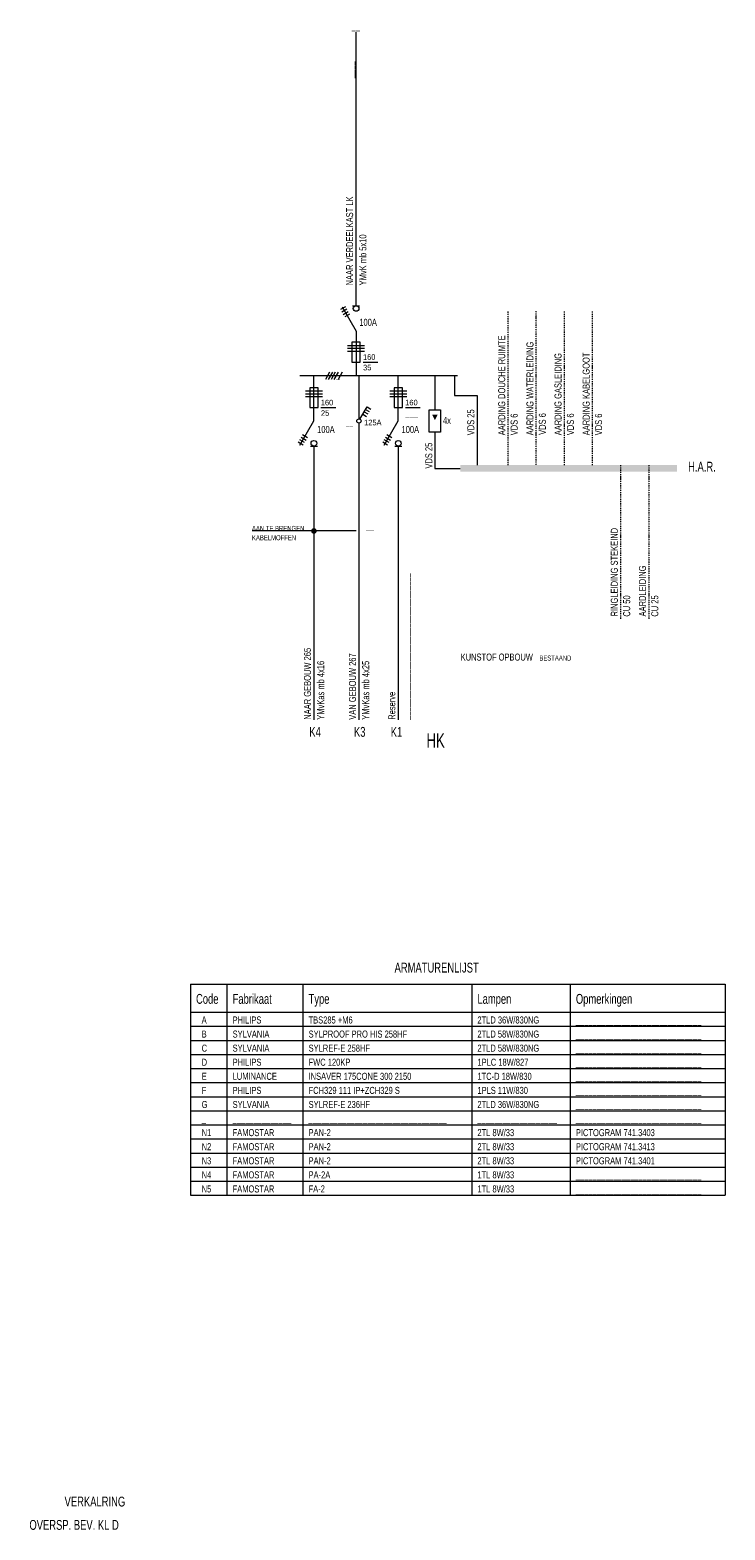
# Model space of a CAD drawing. Header units: millimetres. Extents: x 11401 to 146768, y -66248 to 31582.
# Tile 9 of 16: x 59909 to 84611, y -60388 to -7115. Entities that reach past the tile are written whole.
import ezdxf
from ezdxf.enums import TextEntityAlignment as Align

# ---------------------------------------------------------------- set-up
doc = ezdxf.new("R2010")
doc.units = ezdxf.units.MM
doc.linetypes.add('DGN Style 4', pattern=[79.631178, 39.79072, -19.89536, 0.049738, -19.89536])
for name, color, linetype, lineweight in [('besturing', 1, 'Continuous', 0), ('overlast', 1, 'Continuous', 0), ('verdeelinr', 1, 'Continuous', 0), ('verklaring', 1, 'Continuous', 0)]:
    doc.layers.add(name, color=color, linetype=linetype, lineweight=lineweight)
doc.styles.add('Style-WORKING', font='WORKING.shx')

# ---------------------------------------------------------------- blocks, each defined once
blk = doc.blocks.new('EP5')
at = {"layer": 'verdeelinr', "color": 7, "linetype": 'Continuous', "lineweight": 0}
for p, q in [((-3.8, -0.38), (-5.54, -1.38)), ((-3.31, -1.25), (-5.05, -2.25)), ((-4.55, -3.12), (-2.81, -2.12)), ((-2.31, -2.98), (-4.05, -3.98))]:
    blk.add_line(p, q, dxfattribs=at)
at = {"layer": 'verdeelinr', "color": 2, "linetype": 'Continuous', "lineweight": 0}
for p, q in [((-5, -0.35), (0, -9)), ((-1.25, 0), (1.25, 0))]:
    blk.add_line(p, q, dxfattribs=at)
blk.add_circle((0, -1), 1, dxfattribs=at)
at = {"layer": 'verdeelinr', "color": 254, "linetype": 'Continuous', "lineweight": 0, "style": 'Style-WORKING', "width": 0.799986}
blk.add_attdef('EP5_1857', (1.14, -7.16), '', height=2.5, dxfattribs=at)
blk = doc.blocks.new('EO0')
at = {"layer": 'verdeelinr', "color": 7, "linetype": 'Continuous', "lineweight": 0}
for p, q in [((3, 5.74), (-3, 5.74)), ((3, 4.74), (-3, 4.74)), ((3, 3.74), (-3, 3.74)), ((2.5, 0), (7.75, 0))]:
    blk.add_line(p, q, dxfattribs=at)
at = {"layer": 'verdeelinr', "color": 2, "linetype": 'Continuous', "lineweight": 0}
for p, q in [((-1.5, 7), (-1.5, 0)), ((1.5, 7), (-1.5, 7)), ((1.5, 0), (1.5, 7)), ((-1.5, 0), (1.5, 0))]:
    blk.add_line(p, q, dxfattribs=at)
at = {"layer": 'verdeelinr', "color": 254, "linetype": 'Continuous', "lineweight": 0, "style": 'Style-WORKING'}
for tag, p in [('EO0_1864', (2.44, 0.74)), ('EO0_1865', (2.49, -2.97))]:
    blk.add_attdef(tag, p, '', height=1.99, dxfattribs=at)
blk = doc.blocks.new('*U47')
at = {"layer": 'verdeelinr', "color": 2, "linetype": 'Continuous', "lineweight": 0}
for p, q in [((-147.42, -3850.48), (-146.5, 5868.5)), ((-147.56, -4750.48), (-146.5, -6343.5))]:
    blk.add_line(p, q, dxfattribs=at)
at = {"layer": 'verdeelinr', "color": 30, "linetype": 'Continuous', "lineweight": 0, "flags": 128}
blk.add_lwpolyline([(353.5, -6343.5), (-646.5, -6343.5)], dxfattribs=at)
at = {"layer": 'verdeelinr', "color": 7, "linetype": 'Continuous', "lineweight": 0, "xscale": 100, "yscale": 100, "zscale": 100}
blk.add_blockref('EP5', (-146.5, -3850.48), dxfattribs=at).add_auto_attribs({'EP5_1857': '100A'})
at = {"layer": 'verdeelinr', "color": 2, "linetype": 'Continuous', "lineweight": 0, "xscale": 100, "yscale": 100, "zscale": 100}
blk.add_blockref('EO0', (-146.5, -5850.48), dxfattribs=at).add_auto_attribs({'EO0_1864': '160', 'EO0_1865': '35 '})
at = {"layer": 'verdeelinr', "color": 7, "linetype": 'Continuous', "lineweight": 0, "style": 'Style-WORKING', "width": 0.699995}
blk.add_attdef('*U48_1847', text='', height=249.996, dxfattribs=at).set_placement((-302.5, 6093.498), align=Align.MIDDLE_LEFT)
at = {"layer": 'verdeelinr', "color": 7, "linetype": 'Continuous', "lineweight": 0, "style": 'Style-WORKING'}
for tag, height, width, p in [('*U48_1846', 249.996, 0.699995, (-375.498, 4231.5)), ('*U48_1848', 250.002, 0.700002, (-376.501, -3131.5)), ('*U48_1849', 250.002, 0.700002, (93.499, -3130.5))]:
    blk.add_attdef(tag, text='', height=height, rotation=90, dxfattribs=dict(at, width=width)).set_placement(p, align=Align.MIDDLE_LEFT)
blk = doc.blocks.new('EP5_1')
at = {"layer": 'verdeelinr', "color": 2, "linetype": 'Continuous', "lineweight": 0}
for p, q in [((-1.25, 0), (1.25, 0)), ((-5, -0.35), (0, -9))]:
    blk.add_line(p, q, dxfattribs=at)
at = {"layer": 'verdeelinr', "color": 7, "linetype": 'Continuous', "lineweight": 0}
for p, q in [((-3.8, -0.38), (-5.54, -1.38)), ((-3.31, -1.25), (-5.05, -2.25)), ((-4.55, -3.12), (-2.81, -2.12)), ((-2.31, -2.98), (-4.05, -3.98))]:
    blk.add_line(p, q, dxfattribs=at)
at = {"layer": 'verdeelinr', "color": 2, "linetype": 'Continuous', "lineweight": 0, "extrusion": (0, 0, -1)}
blk.add_circle((0, -1), 1, dxfattribs=at)
at = {"layer": 'verdeelinr', "color": 254, "linetype": 'Continuous', "lineweight": 0, "extrusion": (0, 0, -1), "style": 'Style-WORKING', "width": 0.799986}
blk.add_attdef('EP5_1_1883', (-1.14, -4.66), '', height=2.5, rotation=180, dxfattribs=at)
blk = doc.blocks.new('EO0_1')
at = {"layer": 'verdeelinr', "color": 7, "linetype": 'Continuous', "lineweight": 0}
for p, q in [((3, 5.74), (-3, 5.74)), ((3, 4.74), (-3, 4.74)), ((3, 3.74), (-3, 3.74)), ((2.5, 0), (7.75, 0))]:
    blk.add_line(p, q, dxfattribs=at)
at = {"layer": 'verdeelinr', "color": 2, "linetype": 'Continuous', "lineweight": 0}
for p, q in [((-1.5, 7), (-1.5, 0)), ((1.5, 7), (-1.5, 7)), ((1.5, 0), (1.5, 7)), ((-1.5, 0), (1.5, 0))]:
    blk.add_line(p, q, dxfattribs=at)
at = {"layer": 'verdeelinr', "color": 254, "linetype": 'Continuous', "lineweight": 0, "style": 'Style-WORKING'}
for tag, p in [('EO0_1_1890', (2.44, 0.74)), ('EO0_1_1891', (2.49, -2.97))]:
    blk.add_attdef(tag, p, '', height=1.99, dxfattribs=at)
blk = doc.blocks.new('EAE0')
at = {"layer": 'besturing', "linetype": 'Continuous', "lineweight": 0}
h = blk.add_hatch(color=2, dxfattribs=at)
edge = h.paths.add_edge_path()
edge.add_arc((0, 0), 1, 0, 360)
at = {"layer": 'besturing', "color": 254, "linetype": 'Continuous', "lineweight": 0, "style": 'Style-WORKING'}
for tag, p in [('EAE0_1898', (-4.89, 0.59)), ('EAE0_1897', (2.57, 0.59))]:
    blk.add_attdef(tag, p, '', height=1.8, dxfattribs=at)
blk = doc.blocks.new('*U50')
at = {"layer": 'verdeelinr', "color": 2, "linetype": 'Continuous', "lineweight": 0}
for p, q in [((-147.72, 4512.98), (-146.66, 6106)), ((-147.58, 3612.98), (-146.66, -6106))]:
    blk.add_line(p, q, dxfattribs=at)
at = {"layer": 'verdeelinr', "color": 30, "linetype": 'Continuous', "lineweight": 0, "flags": 128}
blk.add_lwpolyline([(853.14, 6106), (-646.66, 6106)], dxfattribs=at)
at = {"layer": 'besturing', "color": 254, "linetype": 'Continuous', "lineweight": 0, "xscale": 100, "yscale": 100, "zscale": 100}
blk.add_blockref('EAE0', (-147.24, 599.02), dxfattribs=at).add_auto_attribs({'EAE0_1897': '__', 'EAE0_1898': '__'})
at = {"layer": 'verdeelinr', "color": 2, "linetype": 'Continuous', "lineweight": 0, "xscale": 100, "yscale": 100, "zscale": 100}
blk.add_blockref('EO0_1', (-146.66, 4985.06), dxfattribs=at).add_auto_attribs({'EO0_1_1890': '160', 'EO0_1_1891': '25 '})
at = {"layer": 'verdeelinr', "color": 7, "linetype": 'Continuous', "lineweight": 0, "extrusion": (0, 0, -1)}
ref = blk.add_blockref('EP5_1', (146.66, 3612.98), dxfattribs=dict(at, xscale=100, yscale=100, zscale=100, rotation=180))
ref.add_attrib('EP5_1_1883', '100A', (-32.66, 4078.98), dxfattribs={"color": 254, "linetype": 'Continuous', "lineweight": 0, "height": 250.002, "style": 'Style-WORKING', "width": 0.799986})
at = {"layer": 'verdeelinr', "color": 7, "linetype": 'Continuous', "lineweight": 0, "style": 'Style-WORKING', "width": 0.700002}
for tag, p in [('*U51_1874', (-376.661, -6106)), ('*U51_1875', (93.339, -6106))]:
    blk.add_attdef(tag, text='', height=250.002, rotation=90, dxfattribs=at).set_placement(p, align=Align.MIDDLE_LEFT)
blk = doc.blocks.new('EP5_2')
at = {"layer": 'verdeelinr', "color": 2, "linetype": 'Continuous', "lineweight": 0}
for p, q in [((-1.25, 0), (1.25, 0)), ((-5, -0.35), (0, -9))]:
    blk.add_line(p, q, dxfattribs=at)
at = {"layer": 'verdeelinr', "color": 7, "linetype": 'Continuous', "lineweight": 0}
for p, q in [((-3.8, -0.38), (-5.54, -1.38)), ((-3.31, -1.25), (-5.05, -2.25)), ((-4.55, -3.12), (-2.81, -2.12)), ((-2.31, -2.98), (-4.05, -3.98))]:
    blk.add_line(p, q, dxfattribs=at)
at = {"layer": 'verdeelinr', "color": 2, "linetype": 'Continuous', "lineweight": 0, "extrusion": (0, 0, -1)}
blk.add_circle((0, -1), 1, dxfattribs=at)
at = {"layer": 'verdeelinr', "color": 254, "linetype": 'Continuous', "lineweight": 0, "extrusion": (0, 0, -1), "style": 'Style-WORKING', "width": 0.799986}
blk.add_attdef('EP5_2_1912', (-1.14, -4.66), '', height=2.5, rotation=180, dxfattribs=at)
blk = doc.blocks.new('EO0_2')
at = {"layer": 'verdeelinr', "color": 7, "linetype": 'Continuous', "lineweight": 0}
for p, q in [((3, 5.74), (-3, 5.74)), ((3, 4.74), (-3, 4.74)), ((3, 3.74), (-3, 3.74)), ((2.5, 0), (7.75, 0))]:
    blk.add_line(p, q, dxfattribs=at)
at = {"layer": 'verdeelinr', "color": 2, "linetype": 'Continuous', "lineweight": 0}
for p, q in [((-1.5, 7), (-1.5, 0)), ((1.5, 7), (-1.5, 7)), ((1.5, 0), (1.5, 7)), ((-1.5, 0), (1.5, 0))]:
    blk.add_line(p, q, dxfattribs=at)
at = {"layer": 'verdeelinr', "color": 254, "linetype": 'Continuous', "lineweight": 0, "style": 'Style-WORKING'}
for tag, p in [('EO0_2_1919', (2.44, 0.74)), ('EO0_2_1920', (2.49, -2.97))]:
    blk.add_attdef(tag, p, '', height=1.99, dxfattribs=at)
blk = doc.blocks.new('EAE0_1')
at = {"layer": 'besturing', "linetype": 'Continuous', "lineweight": 0}
h = blk.add_hatch(color=2, dxfattribs=at)
edge = h.paths.add_edge_path()
edge.add_arc((0, 0), 1, 360, 720)
at = {"layer": 'besturing', "color": 254, "linetype": 'Continuous', "lineweight": 0, "style": 'Style-WORKING'}
for tag, p in [('EAE0_1_2001', (-4.89, 0.59)), ('EAE0_1_2000', (2.57, 0.59))]:
    blk.add_attdef(tag, p, '', height=1.8, dxfattribs=at)
blk = doc.blocks.new('EP8')
at = {"layer": 'verdeelinr', "color": 2, "linetype": 'Continuous', "lineweight": 0}
for p, q in [((0.37, 0.64), (2.88, 4.98)), ((1.38, 2.37), (2.68, 1.62)), ((1.88, 3.24), (3.18, 2.49)), ((2.38, 4.11), (3.68, 3.36)), ((2.88, 4.98), (4.18, 4.23))]:
    blk.add_line(p, q, dxfattribs=at)
blk.add_circle((0, 0), 0.75, dxfattribs=at)
at = {"layer": 'overlast', "color": 7, "linetype": 'Continuous', "lineweight": 0, "style": 'Style-WORKING', "width": 0.7}
blk.add_attdef('EP8_1823', text='', height=1.8, dxfattribs=at).set_placement((-4.53, -0.63), align=Align.MIDDLE_LEFT)
at = {"layer": 'verdeelinr', "color": 253, "linetype": 'Continuous', "lineweight": 0, "style": 'Style-WORKING'}
blk.add_attdef('EP8_1822', (1.83, -1.55), '', height=1.99, dxfattribs=at)
blk = doc.blocks.new('EM9')
at = {"layer": 'verdeelinr', "linetype": 'Continuous', "lineweight": 0}
h = blk.add_hatch(color=2, dxfattribs=at)
edge = h.paths.add_edge_path()
edge.add_arc((-0.62, 1.78), 0.5, 360, 720)
at = {"layer": 'verdeelinr', "color": 2, "linetype": 'Continuous', "lineweight": 0}
for p, q in [((-3.75, 1.3), (-5.24, -1.3)), ((-2.75, 1.3), (-4.24, -1.3)), ((-1.75, 1.3), (-3.24, -1.3)), ((-0.75, 1.3), (-2.24, -1.3)), ((0.75, 1.3), (-0.74, -1.3))]:
    blk.add_line(p, q, dxfattribs=at)
blk.add_solid([(-1.49, -1.5), (0.01, -1.5), (-1.49, -1.3), (0.01, -1.3)], dxfattribs=at)
blk = doc.blocks.new('EM5')
at = {"layer": 'verdeelinr', "color": 2, "linetype": 'Continuous', "lineweight": 0}
blk.add_blockref('EM9', (-0.01, 0), dxfattribs=at)
blk = doc.blocks.new('EAF7')
at = {"layer": 'verklaring', "color": 2, "linetype": 'Continuous', "lineweight": 0}
for p, q in [((0, 0), (190, 0)), ((0, 0), (0, -75)), ((13, 0), (13, -75)), ((40, 0), (40, -75)), ((100, 0), (100, -75)), ((135, 0), (135, -75)), ((190, 0), (190, -75)), ((0, -10), (190, -10)), ((0, -75), (190, -75))]:
    blk.add_line(p, q, dxfattribs=at)
at = {"layer": 'verklaring', "color": 1, "linetype": 'Continuous', "lineweight": 0}
for p, q in [((0, -15), (190, -15)), ((0, -20), (190, -20)), ((0, -25), (190, -25)), ((0, -30), (190, -30)), ((0, -35), (190, -35)), ((0, -40), (190, -40)), ((0, -45), (190, -45)), ((0, -50), (190, -50)), ((0, -55), (190, -55)), ((0, -60), (190, -60)), ((0, -65), (190, -65)), ((0, -70), (190, -70))]:
    blk.add_line(p, q, dxfattribs=at)
at = {"layer": 'verklaring', "color": 2, "linetype": 'Continuous', "lineweight": 0, "style": 'Style-WORKING', "width": 0.713551}
for s, p in [('Code', (2, -5.251)), ('Fabrikaat', (15, -5.251)), ('Type', (42, -5.251)), ('Lampen', (102, -5.251)), ('Opmerkingen', (137, -5.251))]:
    blk.add_text(s, height=3.498, dxfattribs=at).set_placement(p, align=Align.MIDDLE_LEFT)
at = {"layer": 'verklaring', "color": 7, "linetype": 'Continuous', "lineweight": 0, "style": 'Style-WORKING'}
for tag, height, width, p in [('EAF7_2055', 2.496, 0.699519, (4, -12.752)), ('EAF7_2068', 2.50002, 0.700002, (15, -12.74999)), ('EAF7_2081', 2.50002, 0.700002, (42, -12.74999)), ('EAF7_2094', 2.50002, 0.700002, (102, -12.74999)), ('EAF7_2107', 2.50002, 0.700002, (137, -12.74999)), ('EAF7_2056', 2.496, 0.699519, (4, -17.752)), ('EAF7_2069', 2.50002, 0.700002, (15, -17.74999)), ('EAF7_2082', 2.50002, 0.700002, (42, -17.74999)), ('EAF7_2095', 2.50002, 0.700002, (102, -17.74999)), ('EAF7_2108', 2.50002, 0.700002, (137, -17.74999)), ('EAF7_2057', 2.496, 0.699519, (4, -22.752)), ('EAF7_2058', 2.496, 0.699519, (4, -27.752)), ('EAF7_2070', 2.50002, 0.700002, (15, -22.74999)), ('EAF7_2071', 2.50002, 0.700002, (15, -27.74999)), ('EAF7_2083', 2.50002, 0.700002, (42, -22.74999)), ('EAF7_2084', 2.50002, 0.700002, (42, -27.74999)), ('EAF7_2096', 2.50002, 0.700002, (102, -22.74999)), ('EAF7_2097', 2.50002, 0.700002, (102, -27.74999)), ('EAF7_2109', 2.50002, 0.700002, (137, -22.74999)), ('EAF7_2110', 2.50002, 0.700002, (137, -27.74999)), ('EAF7_2059', 2.496, 0.699519, (4, -32.752)), ('EAF7_2072', 2.50002, 0.700002, (15, -32.74999)), ('EAF7_2085', 2.50002, 0.700002, (42, -32.74999)), ('EAF7_2098', 2.50002, 0.700002, (102, -32.74999)), ('EAF7_2111', 2.50002, 0.700002, (137, -32.74999)), ('EAF7_2060', 2.496, 0.699519, (4, -37.752)), ('EAF7_2073', 2.50002, 0.700002, (15, -37.74999)), ('EAF7_2086', 2.50002, 0.700002, (42, -37.74999)), ('EAF7_2099', 2.50002, 0.700002, (102, -37.74999)), ('EAF7_2112', 2.50002, 0.700002, (137, -37.74999)), ('EAF7_2061', 2.496, 0.699519, (4, -42.752)), ('EAF7_2074', 2.50002, 0.700002, (15, -42.74999)), ('EAF7_2087', 2.50002, 0.700002, (42, -42.74999)), ('EAF7_2100', 2.50002, 0.700002, (102, -42.74999)), ('EAF7_2113', 2.50002, 0.700002, (137, -42.74999)), ('EAF7_2062', 2.496, 0.699519, (4, -47.752)), ('EAF7_2075', 2.50002, 0.700002, (15, -47.74999)), ('EAF7_2088', 2.50002, 0.700002, (42, -47.74999)), ('EAF7_2101', 2.50002, 0.700002, (102, -47.74999)), ('EAF7_2114', 2.50002, 0.700002, (137, -47.74999)), ('EAF7_2063', 2.496, 0.699519, (4, -52.752)), ('EAF7_2076', 2.50002, 0.700002, (15, -52.74999)), ('EAF7_2089', 2.50002, 0.700002, (42, -52.74999)), ('EAF7_2102', 2.50002, 0.700002, (102, -52.74999)), ('EAF7_2115', 2.50002, 0.700002, (137, -52.74999)), ('EAF7_2064', 2.496, 0.699519, (4, -57.752)), ('EAF7_2077', 2.50002, 0.700002, (15, -57.74999)), ('EAF7_2090', 2.50002, 0.700002, (42, -57.74999)), ('EAF7_2103', 2.50002, 0.700002, (102, -57.74999)), ('EAF7_2116', 2.50002, 0.700002, (137, -57.74999)), ('EAF7_2065', 2.496, 0.699519, (4, -62.752)), ('EAF7_2078', 2.50002, 0.700002, (15, -62.74999)), ('EAF7_2091', 2.50002, 0.700002, (42, -62.74999)), ('EAF7_2104', 2.50002, 0.700002, (102, -62.74999)), ('EAF7_2117', 2.50002, 0.700002, (137, -62.74999)), ('EAF7_2066', 2.496, 0.699519, (4, -67.752)), ('EAF7_2079', 2.50002, 0.700002, (15, -67.74999)), ('EAF7_2092', 2.50002, 0.700002, (42, -67.74999)), ('EAF7_2105', 2.50002, 0.700002, (102, -67.74999)), ('EAF7_2118', 2.50002, 0.700002, (137, -67.74999)), ('EAF7_2067', 2.496, 0.699519, (4, -72.752)), ('EAF7_2080', 2.50002, 0.700002, (15, -72.74999)), ('EAF7_2093', 2.50002, 0.700002, (42, -72.74999)), ('EAF7_2106', 2.50002, 0.700002, (102, -72.74999)), ('EAF7_2119', 2.50002, 0.700002, (137, -72.74999))]:
    blk.add_attdef(tag, text='', height=height, dxfattribs=dict(at, width=width)).set_placement(p, align=Align.MIDDLE_LEFT)
blk = doc.blocks.new('EL9')
at = {"layer": 'verdeelinr', "color": 2, "linetype": 'Continuous', "lineweight": 0}
for p, q in [((-2, -8), (-2, 0)), ((-2, 0), (2, 0)), ((2, 0), (2, -8)), ((2, -8), (-2, -8))]:
    blk.add_line(p, q, dxfattribs=at)
at = {"layer": 'verdeelinr', "color": 2, "linetype": 'Continuous', "lineweight": 0, "extrusion": (0, 0, -1)}
blk.add_solid([(-1, -1.76), (1, -1.76), (0, -3.76)], dxfattribs=at)

msp = doc.modelspace()

# ---------------------------------------------------------------- linework, layer by layer
at = {"layer": 'verdeelinr', "color": 2, "linetype": 'DGN Style 4', "lineweight": 0}
for p, q in [((76900, -22574), (76900, -17099)), ((77904, -22559), (77904, -17084)), ((78901, -22570), (78901, -17095)), ((79901, -22570), (79901, -17095)), ((80901, -22568), (80901, -28043)), ((81901, -22568), (81901, -28043))]:
    msp.add_line(p, q, dxfattribs=at)
at = {"layer": 'verdeelinr', "color": 2, "linetype": 'Continuous', "lineweight": 0}
for p, q in [((71600, -19400), (71600, -20925)), ((72999, -20993), (73000, -19400)), ((74300, -19400), (74300, -20600)), ((75000, -19400), (75000, -20100)), ((75000, -20100), (75800, -20100)), ((75800, -20100), (75800, -22569)), ((71600, -21075), (71600, -31612)), ((74300, -21400), (74300, -22684)), ((72999, -21893), (73000, -31612)), ((74300, -22684), (75200, -22684))]:
    msp.add_line(p, q, dxfattribs=at)
at = {"layer": 'verdeelinr', "color": 1, "linetype": 'Continuous', "lineweight": 0}
msp.add_line((71500, -24907), (67800, -24907), dxfattribs=at)
at = {"layer": 'verdeelinr', "color": 30, "linetype": 'Continuous', "lineweight": 0, "flags": 128}
msp.add_lwpolyline([(75100, -19400), (72000, -19400)], dxfattribs=at)
at = {"layer": 'verdeelinr', "color": 2, "linetype": 'Continuous', "lineweight": 0}
msp.add_solid([(75200, -22800), (82902, -22800), (75200, -22569), (82902, -22569)], dxfattribs=at)

# ---------------------------------------------------------------- block references
at = {"layer": 'besturing', "color": 254, "linetype": 'Continuous', "lineweight": 0, "xscale": 100, "yscale": 100, "zscale": 100}
msp.add_blockref('EAE0_1', (71600, -24907), dxfattribs=at).add_auto_attribs({'EAE0_1_2000': '__', 'EAE0_1_2001': '__'})
at = {"layer": 'verdeelinr', "color": 2, "linetype": 'Continuous', "lineweight": 0}
for name, p, values in [('*U47', (71646, -13056), {'*U48_1846': '____', '*U48_1847': '__', '*U48_1848': 'NAAR VERDEELKAST LK                          ', '*U48_1849': 'YMvK mb 5x10                       '}), ('*U50', (70147, -25506), {'*U51_1874': 'NAAR GEBOUW 265                              ', '*U51_1875': 'YMvKas mb 4x16                     '})]:
    msp.add_blockref(name, p, dxfattribs=at).add_auto_attribs(values)
at = {"layer": 'verdeelinr', "color": 2, "linetype": 'Continuous', "lineweight": 0, "xscale": 100, "yscale": 100, "zscale": 100}
for name, p in [('EM5', (70933, -19398)), ('EL9', (74300, -20600))]:
    msp.add_blockref(name, p, dxfattribs=at)
for name, p, values in [('EO0_2', (73000, -20521), {'EO0_2_1919': '160', 'EO0_2_1920': '___'}), ('EP8', (71600, -21000), {'EP8_1822': '125A', 'EP8_1823': '__'})]:
    msp.add_blockref(name, p, dxfattribs=at).add_auto_attribs(values)
at = {"layer": 'verdeelinr', "color": 7, "linetype": 'Continuous', "lineweight": 0, "extrusion": (0, 0, -1)}
ref = msp.add_blockref('EP5_2', (-73000, -21893), dxfattribs=dict(at, xscale=100, yscale=100, zscale=100, rotation=180))
ref.add_attrib('EP5_2_1912', '100A', (73114, -21427), dxfattribs={"color": 254, "linetype": 'Continuous', "lineweight": 0, "height": 250, "style": 'Style-WORKING', "width": 0.799986})
at = {"layer": 'verklaring', "color": 2, "linetype": 'Continuous', "lineweight": 0, "xscale": 100, "yscale": 100, "zscale": 100}
msp.add_blockref('EAF7', (65611, -41000), dxfattribs=at).add_auto_attribs({'EAF7_2055': 'A', 'EAF7_2056': 'B', 'EAF7_2057': 'C', 'EAF7_2058': 'D', 'EAF7_2059': 'E', 'EAF7_2060': 'F', 'EAF7_2061': 'G', 'EAF7_2062': '_', 'EAF7_2063': 'N1', 'EAF7_2064': 'N2', 'EAF7_2065': 'N3', 'EAF7_2066': 'N4', 'EAF7_2067': 'N5', 'EAF7_2068': 'PHILIPS       ', 'EAF7_2069': 'SYLVANIA      ', 'EAF7_2070': 'SYLVANIA      ', 'EAF7_2071': 'PHILIPS       ', 'EAF7_2072': 'LUMINANCE     ', 'EAF7_2073': 'PHILIPS       ', 'EAF7_2074': 'SYLVANIA      ', 'EAF7_2075': '______________', 'EAF7_2076': 'FAMOSTAR      ', 'EAF7_2077': 'FAMOSTAR      ', 'EAF7_2078': 'FAMOSTAR      ', 'EAF7_2079': 'FAMOSTAR      ', 'EAF7_2080': 'FAMOSTAR      ', 'EAF7_2081': 'TBS285 +M6                       ', 'EAF7_2082': 'SYLPROOF PRO HIS 258HF           ', 'EAF7_2083': 'SYLREF-E 258HF                   ', 'EAF7_2084': 'FWC 120KP                        ', 'EAF7_2085': 'INSAVER 175CONE 300 2150         ', 'EAF7_2086': 'FCH329 111 IP+ZCH329 S           ', 'EAF7_2087': 'SYLREF-E 236HF                   ', 'EAF7_2088': '_________________________________', 'EAF7_2089': 'PAN-2                            ', 'EAF7_2090': 'PAN-2                            ', 'EAF7_2091': 'PAN-2                            ', 'EAF7_2092': 'PA-2A                            ', 'EAF7_2093': 'FA-2                             ', 'EAF7_2094': '2TLD 36W/830NG     ', 'EAF7_2095': '2TLD 58W/830NG     ', 'EAF7_2096': '2TLD 58W/830NG     ', 'EAF7_2097': '1PLC 18W/827       ', 'EAF7_2098': '1TC-D 18W/830      ', 'EAF7_2099': '1PLS 11W/830       ', 'EAF7_2100': '2TLD 36W/830NG     ', 'EAF7_2101': '___________________', 'EAF7_2102': '2TL 8W/33          ', 'EAF7_2103': '2TL 8W/33          ', 'EAF7_2104': '2TL 8W/33          ', 'EAF7_2105': '1TL 8W/33          ', 'EAF7_2106': '1TL 8W/33          ', 'EAF7_2107': '______________________________', 'EAF7_2108': '______________________________', 'EAF7_2109': '______________________________', 'EAF7_2110': '______________________________', 'EAF7_2111': '______________________________', 'EAF7_2112': '______________________________', 'EAF7_2113': '______________________________', 'EAF7_2114': '______________________________', 'EAF7_2115': 'PICTOGRAM 741.3403            ', 'EAF7_2116': 'PICTOGRAM 741.3413            ', 'EAF7_2117': 'PICTOGRAM 741.3401            ', 'EAF7_2118': '______________________________', 'EAF7_2119': '______________________________'})

# ---------------------------------------------------------------- texts
at = {"layer": 'verdeelinr', "color": 7, "linetype": 'Continuous', "lineweight": 0, "style": 'Style-WORKING'}
for s, width, p in [('AARDING DOUCHE RUIMTE         ', 0.700002, (76800, -21509)), ('AARDING WATERLEIDING          ', 0.700002, (77804, -21509)), ('AARDING GASLEIDING            ', 0.700002, (78801, -21509)), ('AARDING KABELGOOT             ', 0.700002, (79801, -21509)), ('VDS 25', 0.7, (75700, -21509)), ('VDS 6     ', 0.700002, (77240, -21509)), ('VDS 6     ', 0.700002, (78244, -21494)), ('VDS 6     ', 0.700002, (79241, -21505)), ('VDS 6     ', 0.700002, (80241, -21509)), ('VDS 25', 0.7, (74209, -22693)), ('RINGLEIDING STEKEIND          ', 0.700002, (80801, -27943)), ('AARDLEIDING                   ', 0.700002, (81801, -27943)), ('CU 50     ', 0.700002, (81241, -27951)), ('CU 25     ', 0.700002, (82241, -27951))]:
    msp.add_text(s, height=250, rotation=90, dxfattribs=dict(at, width=width)).set_placement(p)
at = {"layer": 'verdeelinr', "color": 7, "linetype": 'Continuous', "lineweight": 0, "style": 'Style-WORKING', "width": 0.7}
for s, p in [('4x', (74587, -21105)), ('KUNSTOF OPBOUW', (75216, -29511))]:
    msp.add_text(s, height=250, dxfattribs=at).set_placement(p)
at = {"layer": 'verdeelinr', "color": 2, "linetype": 'Continuous', "lineweight": 0, "style": 'Style-WORKING', "width": 0.714286}
msp.add_text('H.A.R.', height=350, dxfattribs=at).set_placement((83300, -22800))
at = {"layer": 'verdeelinr', "color": 7, "linetype": 'Continuous', "lineweight": 0, "style": 'Style-WORKING'}
for s, width, p in [('___________________________________', 0.700002, (73240, -31612)), ('VAN GEBOUW 267                               ', 0.7, (71370, -31612)), ('YMvKas mb 4x25                     ', 0.700002, (71840, -31612)), ('Reserve                                      ', 0.700002, (72770, -31612))]:
    msp.add_text(s, height=250, rotation=90, dxfattribs=dict(at, width=width)).set_placement(p, align=Align.MIDDLE_LEFT)
at = {"layer": 'verdeelinr', "color": 1, "linetype": 'Continuous', "lineweight": 0, "style": 'Style-WORKING', "width": 0.7}
msp.add_text('BESTAAND', height=180, dxfattribs=at).set_placement((78014, -29511))
at = {"layer": 'verdeelinr', "color": 3, "linetype": 'Continuous', "lineweight": 0, "style": 'Style-WORKING', "width": 0.7}
msp.add_text('HK', height=500, dxfattribs=at).set_placement((74000, -32600))
at = {"layer": 'verdeelinr', "color": 1, "linetype": 'Continuous', "lineweight": 0, "insert": (67800, -25240), "char_height": 180, "attachment_point": 7, "line_spacing_factor": 1.1, "style": 'Style-WORKING'}
msp.add_mtext('\\W0.700000x;AAN TE BRENGEN \\PKABELMOFFEN', dxfattribs=at)
at = {"layer": 'verklaring', "color": 7, "linetype": 'Continuous', "lineweight": 0, "style": 'Style-WORKING', "width": 0.714286}
for s, p in [('K4', (69838, -32218)), ('K3', (71424, -32218)), ('K1', (72731, -32218)), ('OVERSP. BEV. KL D', (59889, -60382))]:
    msp.add_text(s, height=350, dxfattribs=at).set_placement(p)
at = {"layer": 'verklaring', "color": 3, "linetype": 'Continuous', "lineweight": 0, "style": 'Style-WORKING', "width": 0.714286}
for s, p in [('ARMATURENLIJST', (72867, -40590)), ('VERKALRING', (61139, -59553))]:
    msp.add_text(s, height=350, dxfattribs=at).set_placement(p)

doc.saveas('drawing.dxf')
